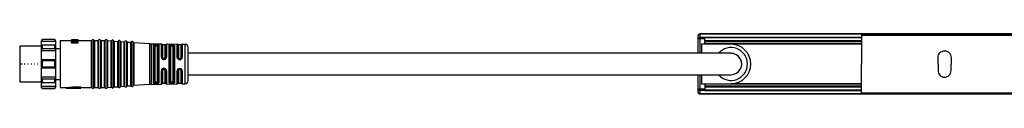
# Model space of a CAD drawing. Header units: millimetres. Extents: x -1015 to 2925, y 357 to 841.
# Tile 2 of 14: x -191 to 109, y 357 to 375. Entities that reach past the tile are written whole.
import ezdxf

# ---------------------------------------------------------------- set-up
doc = ezdxf.new("R2010")
doc.units = ezdxf.units.MM

# ---------------------------------------------------------------- blocks, each defined once
blk = doc.blocks.new('Drawing View4')
at = {"color": 7, "linetype": 'Continuous', "lineweight": 25}
for p, q in [((-649.9, 4.25), (-650.2, 3.75)), ((-650.2, 3.64), (-649.9, 4.19)), ((-650.2, 3.75), (-650.2, 3.64)), ((-645.7, 3.64), (-650.2, 3.64)), ((-650.2, 3.64), (-650.2, 2.5)), ((-646, 4.25), (-649.9, 4.25)), ((-649.9, 4.25), (-649.9, 4.19)), ((-646, 4.19), (-649.9, 4.19)), ((-645.7, 3.75), (-646, 4.25)), ((-646, 4.19), (-646, 4.25)), ((-646, 4.19), (-645.7, 3.64)), ((-645.7, 3.64), (-645.7, 3.75)), ((-645.7, 2.5), (-645.7, 3.64)), ((-644.4, 3.9), (-644.4, -10.4)), ((-644.4, 3.9), (-640.9, 3.9)), ((-640.9, 4.1), (-638.9, 4.1)), ((-640.9, 4.1), (-640.9, 4.08)), ((-640.9, 4.02), (-640.9, 4.08)), ((-640.9, 4.02), (-640.9, 3.95)), ((-640.9, 4.02), (-638.9, 4.02)), ((-640.9, 3.75), (-640.9, 3.95)), ((-640.9, 3.58), (-640.9, 3.41)), ((-638.9, 3.41), (-640.9, 3.41)), ((-640.9, 3.19), (-640.9, 3.41)), ((-640.9, 3.19), (-638.9, 3.19)), ((-640.6, 4.1), (-640.6, 4.1)), ((-640.6, 4.02), (-640.6, 4.06)), ((-640.26, 4.06), (-640.6, 4.06)), ((-638.9, 4.08), (-640.56, 4.08)), ((-638.9, 3.97), (-640.47, 3.97)), ((-640.47, 3.52), (-638.9, 3.52)), ((-640.43, 4.1), (-640.43, 4.1)), ((-640.26, 4.02), (-640.26, 4.06)), ((-639.11, 4.1), (-639.16, 4.1)), ((-639.11, 4.1), (-639.11, 4.1)), ((-638.9, 4.1), (-639.11, 4.1)), ((-638.95, 3.52), (-638.9, 3.53)), ((-638.9, 4.08), (-638.9, 4.1)), ((-638.9, 4.1), (-638.9, 4.1)), ((-638.9, 4.02), (-638.9, 4.08)), ((-638.9, 3.97), (-638.9, 4.02)), ((-638.9, 3.84), (-638.9, 3.97)), ((-638.9, 3.9), (-634.86, 3.9)), ((-638.9, 3.74), (-638.9, 3.84)), ((-638.9, 3.53), (-638.9, 3.74)), ((-638.9, 3.41), (-638.9, 3.52)), ((-638.9, 3.19), (-638.9, 3.41)), ((-634.86, -10.4), (-634.86, 3.9)), ((-634.67, -10.52), (-634.67, 4.02)), ((-634.13, -10.52), (-634.13, 4.02)), ((-633.94, 3.9), (-633.94, -10.4)), ((-633.94, 3.9), (-632.86, 3.9)), ((-632.86, -10.4), (-632.86, 3.9)), ((-632.67, -10.52), (-632.67, 4.02)), ((-632.13, -10.52), (-632.13, 4.02)), ((-631.94, 3.9), (-631.94, -10.4)), ((-631.94, 3.9), (-630.86, 3.9)), ((-630.86, -10.4), (-630.86, 3.9)), ((-630.67, -10.52), (-630.67, 4.02)), ((-630.12, -10.5), (-630.12, 4)), ((-629.94, 3.87), (-629.94, -10.37)), ((-629.94, 3.87), (-628.86, 3.79)), ((-628.86, -10.29), (-628.86, 3.79)), ((-628.67, -10.4), (-628.67, 3.9)), ((-628.12, -10.36), (-628.12, 3.86)), ((-627.94, 3.73), (-627.94, -10.22)), ((-627.94, 3.73), (-626.86, 3.65)), ((-626.86, -10.15), (-626.86, 3.65)), ((-626.67, -10.25), (-626.67, 3.75)), ((-626.12, -10.21), (-626.12, 3.72)), ((-625.94, 3.58), (-625.94, -10.08)), ((-625.94, 3.58), (-624.86, 3.51)), ((-624.86, -10), (-624.86, 3.51)), ((-624.67, -10.11), (-624.67, 3.61)), ((-624.12, -10.07), (-624.12, 3.57)), ((-623.94, 3.44), (-623.94, -9.94)), ((-623.94, 3.44), (-622.86, 3.36)), ((-622.86, -9.86), (-622.86, 3.36)), ((-622.67, -9.97), (-622.67, 3.47)), ((-622.12, -9.93), (-622.12, 3.43)), ((-621.94, 3.3), (-621.94, -9.8)), ((-621.94, 3.3), (-617.12, 2.95)), ((-450.2, 4.37), (-450.2, 5.4)), ((-450.2, 0), (-450.2, 4.37)), ((-449.7, 4.37), (-450.2, 4.37)), ((-449.7, 5.9), (-449.7, 5.83)), ((-150.7, 5.9), (-449.7, 5.9)), ((-449.7, 5.83), (-449.7, 4.79)), ((-150.7, 5.83), (-449.7, 5.83)), ((-448.2, 4.79), (-449.7, 4.79)), ((-449.7, 4.79), (-449.7, 4.37)), ((-448.2, 4.37), (-449.7, 4.37)), ((-449.7, 4.37), (-449.7, 0)), ((-400.45, 4.85), (-448.2, 4.85)), ((-448.2, 4.85), (-448.2, 4.67)), ((-400.45, 4.67), (-448.2, 4.67)), ((-448.2, 3.82), (-448.2, 4.67)), ((-448.2, 3.82), (-448.2, 3.48)), ((-400.45, 3.82), (-448.2, 3.82)), ((-448.2, 2.85), (-448.2, 3.48)), ((-400.45, 3.48), (-448.2, 3.48)), ((-349.95, 5.75), (-400.45, 5.75)), ((-400.45, 5.55), (-349.95, 5.55)), ((-400.45, 5.55), (-400.45, -3.25)), ((-650.2, 2.15), (-656.7, 2.15)), ((-656.7, 2.15), (-656.7, -3.25)), ((-649.9, 2.49), (-650.2, 2.5)), ((-650.2, 2.5), (-650.2, 0.74)), ((-645.7, 2.5), (-650.2, 2.5)), ((-650.2, 0.74), (-649.9, 1.36)), ((-645.7, 0.74), (-650.2, 0.74)), ((-650.2, 0.74), (-650.2, -2)), ((-649.9, 2.49), (-649.9, 2.05)), ((-646, 2.49), (-649.9, 2.49)), ((-649.9, 2.05), (-649.9, 1.36)), ((-646, 1.36), (-649.9, 1.36)), ((-645.7, 2.5), (-646, 2.49)), ((-646, 2.05), (-646, 2.49)), ((-646, 1.36), (-646, 2.05)), ((-646, 1.36), (-645.7, 0.74)), ((-645.7, 0.74), (-645.7, 2.5)), ((-645.7, 1.48), (-644.4, 1.48)), ((-645.7, -2), (-645.7, 0.74)), ((-617.12, -9.45), (-617.12, 2.95)), ((-616.68, 2.94), (-616.68, -9.43)), ((-616.68, 2.94), (-613.59, 2.88)), ((-615.98, 2.62), (-616, 2.57)), ((-616, -9.07), (-616, 2.57)), ((-615.8, 2.39), (-615.79, 2.43)), ((-615.8, 2.39), (-615.8, -8.89)), ((-615.6, 2.22), (-615.6, -8.72)), ((-615.3, 2.5), (-615.3, 2.57)), ((-615.1, 2.57), (-615.3, 2.57)), ((-615.3, 2.5), (-615.1, 2.5)), ((-615.3, 2.31), (-615.1, 2.31)), ((-615.1, 2.57), (-615.1, 2.5)), ((-614.8, -8.72), (-614.8, 2.22)), ((-614.6, -8.88), (-614.6, 2.38)), ((-614.4, 2.55), (-614.4, -9.05)), ((-613.59, -1.13), (-613.59, 2.88)), ((-613.4, -1.19), (-613.4, 2.72)), ((-612.4, 2.55), (-613.2, 2.55)), ((-613.2, 2.55), (-613.2, -1.25)), ((-612.4, -1.25), (-612.4, 2.55)), ((-612.21, 2.7), (-612.21, -1.19)), ((-612.01, 2.86), (-612.01, -1.14)), ((-612.01, 2.86), (-608.77, 2.81)), ((-611.18, -9), (-611.18, 2.5)), ((-610.99, 2.36), (-610.99, -8.86)), ((-610.8, 2.22), (-610.8, -8.72)), ((-610.3, 2.68), (-610.5, 2.68)), ((-610.3, 2.49), (-610.5, 2.5)), ((-610.5, 2.31), (-610.3, 2.31)), ((-610, -8.72), (-610, 2.22)), ((-609.81, -8.85), (-609.81, 2.35)), ((-609.62, 2.47), (-609.62, -8.97)), ((-608.77, -1.23), (-608.77, 2.81)), ((-608.59, -1.27), (-608.59, 2.68)), ((-607.6, 2.55), (-608.4, 2.55)), ((-608.4, 2.55), (-608.4, -1.32)), ((-607.6, -1.32), (-607.6, 2.55)), ((-607.42, 2.67), (-607.42, -1.28)), ((-607.23, 2.78), (-607.23, -1.24)), ((-607.23, 2.78), (-606.38, 2.77)), ((-606.38, 2.76), (-606.38, 2.77)), ((-606.38, -9.27), (-606.38, 2.76)), ((-605.4, -8.27), (-605.4, 1.77)), ((-449.2, 2.75), (-449.2, 0)), ((-440.2, 2.75), (-449.2, 2.75)), ((-400.45, 2.85), (-448.2, 2.85)), ((-448.2, 2.75), (-448.2, 2.85)), ((-400.45, 2.75), (-440.2, 2.75)), ((-650.2, -2), (-650.2, -3.25)), ((-649.9, -2.32), (-650.2, -2)), ((-645.7, -2), (-650.2, -2)), ((-649.9, -2.32), (-649.9, -3.25)), ((-646, -2.32), (-649.9, -2.32)), ((-645.7, -2), (-646, -2.32)), ((-646, -3.25), (-646, -2.32)), ((-645.7, -3.25), (-645.7, -2)), ((-613.33, -1.45), (-613.35, -1.39)), ((-613.35, -1.39), (-613.31, -1.46)), ((-613.31, -1.46), (-613.33, -1.45)), ((-613.31, -1.46), (-613.33, -1.45)), ((-612.7, -1.54), (-612.9, -1.54)), ((-612.9, -1.68), (-612.7, -1.68)), ((-612.39, -1.57), (-612.36, -1.55)), ((-612.38, -1.56), (-612.36, -1.55)), ((-612.37, -1.56), (-612.38, -1.56)), ((-612.38, -1.56), (-612.37, -1.56)), ((-612.3, -1.48), (-612.37, -1.57)), ((-608.1, -1.75), (-608.1, -1.61)), ((-608.1, -1.61), (-607.9, -1.61)), ((-608.1, -1.75), (-607.9, -1.75)), ((-608.1, -1.9), (-607.9, -1.9)), ((-607.9, -1.75), (-607.9, -1.61)), ((-377.2, -3.25), (-377.2, -1.25)), ((-373.2, -1.25), (-373.2, -3.25)), ((-656.7, -3.25), (-656.7, -8.65)), ((-655.94, -3.25), (-656.7, -3.25)), ((-655.05, -3.25), (-655.35, -3.25)), ((-654.05, -3.25), (-654.24, -3.25)), ((-653.05, -3.25), (-653.24, -3.25)), ((-652.05, -3.25), (-652.24, -3.25)), ((-651.05, -3.25), (-651.24, -3.25)), ((-650.2, -3.25), (-650.2, -4.5)), ((-650.2, -4.5), (-649.9, -4.18)), ((-645.7, -4.5), (-650.2, -4.5)), ((-650.2, -4.5), (-650.2, -7.24)), ((-649.9, -3.25), (-649.9, -4.18)), ((-646, -4.18), (-649.9, -4.18)), ((-646, -4.18), (-646, -3.25)), ((-646, -4.18), (-645.7, -4.5)), ((-645.7, -4.5), (-645.7, -3.25)), ((-645.7, -7.24), (-645.7, -4.5)), ((-613.59, -9.38), (-613.59, -5.29)), ((-613.4, -9.22), (-613.4, -5.24)), ((-613.35, -5.03), (-613.32, -4.96)), ((-613.3, -4.95), (-613.32, -4.96)), ((-613.22, -4.87), (-613.26, -4.9)), ((-613.2, -5.18), (-613.2, -9.05)), ((-612.7, -4.75), (-612.9, -4.75)), ((-612.9, -4.89), (-612.7, -4.89)), ((-612.41, -4.84), (-612.39, -4.84)), ((-612.41, -4.84), (-612.38, -4.87)), ((-612.41, -4.84), (-612.39, -4.84)), ((-612.4, -9.05), (-612.4, -5.18)), ((-612.39, -4.84), (-612.31, -4.93)), ((-612.21, -5.23), (-612.21, -9.2)), ((-612.01, -5.29), (-612.01, -9.36)), ((-608.77, -9.31), (-608.77, -5.34)), ((-608.59, -9.18), (-608.59, -5.3)), ((-608.4, -5.25), (-608.4, -9.05)), ((-607.9, -4.67), (-608.1, -4.67)), ((-607.9, -4.82), (-608.1, -4.82)), ((-608.1, -4.82), (-608.1, -4.96)), ((-607.9, -4.96), (-608.1, -4.96)), ((-607.9, -4.82), (-607.9, -4.96)), ((-607.6, -9.05), (-607.6, -5.25)), ((-607.42, -5.29), (-607.42, -9.16)), ((-607.23, -5.33), (-607.23, -9.28)), ((-400.45, -12.05), (-400.45, -3.25)), ((-377.2, -3.25), (-377.2, -5.25)), ((-373.2, -5.25), (-373.2, -3.25)), ((-656.7, -8.65), (-650.2, -8.65)), ((-645.7, -7.24), (-650.2, -7.24)), ((-649.9, -7.86), (-650.2, -7.24)), ((-650.2, -7.24), (-650.2, -9)), ((-646, -7.86), (-649.9, -7.86)), ((-649.9, -7.86), (-649.9, -8.55)), ((-649.9, -8.55), (-649.9, -8.99)), ((-645.7, -7.24), (-646, -7.86)), ((-646, -8.55), (-646, -7.86)), ((-646, -8.99), (-646, -8.55)), ((-645.7, -9), (-645.7, -7.24)), ((-645.7, -7.97), (-644.4, -7.97)), ((-615.79, -8.93), (-615.8, -8.89)), ((-615.1, -8.81), (-615.3, -8.81)), ((-610.3, -8.81), (-610.5, -8.81)), ((-450.2, -10.87), (-450.2, -6.5)), ((-449.7, -6.5), (-449.7, -10.87)), ((-449.2, -6.5), (-449.2, -9.25)), ((-650.2, -9), (-649.9, -8.99)), ((-645.7, -9), (-650.2, -9)), ((-650.2, -9), (-650.2, -10.14)), ((-645.7, -10.14), (-650.2, -10.14)), ((-649.9, -10.69), (-650.2, -10.14)), ((-650.2, -10.14), (-650.2, -10.25)), ((-650.2, -10.25), (-649.9, -10.75)), ((-646, -8.99), (-649.9, -8.99)), ((-646, -10.69), (-649.9, -10.69)), ((-649.9, -10.69), (-649.9, -10.75)), ((-649.9, -10.75), (-646, -10.75)), ((-646, -8.99), (-645.7, -9)), ((-645.7, -10.14), (-646, -10.69)), ((-646, -10.75), (-645.7, -10.25)), ((-646, -10.75), (-646, -10.69)), ((-645.7, -10.14), (-645.7, -9)), ((-645.7, -10.25), (-645.7, -10.14)), ((-644.4, -10.4), (-642.6, -10.4)), ((-642.6, -10.4), (-640.6, -10.24)), ((-642.6, -10.4), (-642.6, -10.6)), ((-642.6, -10.6), (-640.6, -10.45)), ((-642.6, -10.6), (-638.1, -10.6)), ((-640.6, -10.24), (-640.6, -10.45)), ((-638.1, -10.34), (-640.6, -10.34)), ((-640.6, -10.54), (-640.6, -10.45)), ((-640.6, -10.54), (-638.1, -10.54)), ((-638.1, -10.34), (-638.1, -10.54)), ((-638.1, -10.4), (-636.47, -10.4)), ((-638.1, -10.6), (-638.1, -10.54)), ((-636.47, -10.4), (-636.24, -10.4)), ((-636.24, -10.4), (-634.86, -10.4)), ((-634.86, -10.4), (-634.86, -10.4)), ((-634.13, -10.52), (-634.13, -10.52)), ((-633.94, -10.4), (-633.94, -10.4)), ((-633.94, -10.4), (-632.86, -10.4)), ((-632.86, -10.4), (-632.86, -10.4)), ((-632.13, -10.52), (-632.13, -10.52)), ((-631.94, -10.4), (-631.94, -10.4)), ((-631.94, -10.4), (-630.86, -10.4)), ((-630.86, -10.4), (-630.86, -10.4)), ((-630.12, -10.5), (-630.12, -10.5)), ((-629.94, -10.37), (-628.86, -10.29)), ((-629.94, -10.37), (-629.94, -10.37)), ((-628.86, -10.29), (-628.86, -10.29)), ((-628.12, -10.36), (-628.12, -10.36)), ((-627.94, -10.23), (-626.86, -10.15)), ((-627.94, -10.22), (-627.94, -10.23)), ((-626.86, -10.15), (-626.86, -10.15)), ((-626.12, -10.22), (-626.12, -10.21)), ((-625.94, -10.08), (-624.86, -10.01)), ((-625.94, -10.08), (-625.94, -10.08)), ((-624.86, -10.01), (-624.86, -10)), ((-624.12, -10.07), (-624.12, -10.07)), ((-623.94, -9.94), (-622.86, -9.86)), ((-623.94, -9.94), (-623.94, -9.94)), ((-622.86, -9.86), (-622.86, -9.86)), ((-622.12, -9.93), (-622.12, -9.93)), ((-617.12, -9.45), (-621.94, -9.8)), ((-621.94, -9.8), (-621.94, -9.8)), ((-617.12, -9.45), (-617.12, -9.45)), ((-616.68, -9.44), (-613.59, -9.38)), ((-616.68, -9.43), (-616.68, -9.44)), ((-616, -9.07), (-615.98, -9.12)), ((-615.3, -9.07), (-615.3, -9)), ((-615.1, -9), (-615.3, -9)), ((-615.3, -9.07), (-615.1, -9.07)), ((-615.1, -9), (-615.1, -9.07)), ((-613.2, -9.05), (-612.4, -9.05)), ((-612.01, -9.36), (-608.77, -9.31)), ((-612.01, -9.36), (-612.01, -9.36)), ((-610.5, -9), (-610.3, -8.99)), ((-610.5, -9.18), (-610.3, -9.18)), ((-608.4, -9.05), (-607.6, -9.05)), ((-607.42, -9.16), (-607.42, -9.17)), ((-607.23, -9.28), (-606.38, -9.27)), ((-607.23, -9.28), (-607.23, -9.28)), ((-449.7, -10.87), (-450.2, -10.87)), ((-450.2, -11.9), (-450.2, -10.87)), ((-448.2, -10.87), (-449.7, -10.87)), ((-449.7, -10.87), (-449.7, -11.29)), ((-449.7, -11.29), (-449.7, -12.33)), ((-448.2, -11.29), (-449.7, -11.29)), ((-449.2, -9.25), (-440.2, -9.25)), ((-448.2, -9.35), (-448.2, -9.25)), ((-400.45, -9.35), (-448.2, -9.35)), ((-448.2, -9.35), (-448.2, -9.98)), ((-448.2, -9.98), (-448.2, -10.32)), ((-400.45, -9.98), (-448.2, -9.98)), ((-448.2, -10.32), (-448.2, -11.17)), ((-400.45, -10.32), (-448.2, -10.32)), ((-400.45, -11.17), (-448.2, -11.17)), ((-448.2, -11.17), (-448.2, -11.35)), ((-448.2, -11.35), (-400.45, -11.35)), ((-400.45, -9.25), (-440.2, -9.25)), ((-150.7, -12.33), (-449.7, -12.33)), ((-449.7, -12.33), (-449.7, -12.4)), ((-150.7, -12.4), (-449.7, -12.4)), ((-400.45, -12.05), (-349.95, -12.05)), ((-349.95, -12.25), (-400.45, -12.25))]:
    blk.add_line(p, q, dxfattribs=at)
at = {"color": 7, "linetype": 'Continuous', "lineweight": 25, "flags": 128}
for points in [[(-615.1, 2.76), (-615.21, 2.76), (-615.3, 2.76)], [(-612.9, -1.83), (-612.78, -1.83), (-612.7, -1.83)], [(-612.7, -4.59), (-612.81, -4.59), (-612.9, -4.59)], [(-615.3, -9.26), (-615.18, -9.26), (-615.1, -9.26)]]:
    blk.add_lwpolyline(points, dxfattribs=at)
at = {"color": 7, "linetype": 'Continuous', "lineweight": 25}
for centre, radius, start, end in [((-634.86, 4.1), 0.2, 270, 336.4218), ((-634.4, 3.9), 0.3, 90, 156.4218), ((-634.4, 3.9), 0.3, 23.5782, 90), ((-633.94, 4.1), 0.2, 203.5782, 270), ((-632.86, 4.1), 0.2, 270, 336.4218), ((-632.4, 3.9), 0.3, 90, 156.4218), ((-632.4, 3.9), 0.3, 23.5782, 90), ((-631.94, 4.1), 0.2, 203.5782, 270), ((-630.86, 4.1), 0.2, 270, 336.4218), ((-630.4, 3.9), 0.3, 90, 156.4218), ((-630.4, 3.9), 0.3, 19.5063, 90), ((-629.93, 4.07), 0.2, 199.5063, 265.9282), ((-628.84, 3.99), 0.2, 265.9282, 270), ((-628.84, 3.99), 0.2, 270, 332.35), ((-628.4, 3.76), 0.3, 90, 152.35), ((-628.4, 3.76), 0.3, 19.5063, 90), ((-627.93, 3.92), 0.2, 199.5063, 265.9282), ((-626.84, 3.85), 0.2, 265.9282, 270), ((-626.84, 3.85), 0.2, 270, 332.35), ((-626.4, 3.62), 0.3, 90, 152.35), ((-626.4, 3.62), 0.3, 19.5063, 90), ((-625.93, 3.78), 0.2, 199.5063, 265.9282), ((-624.84, 3.7), 0.2, 265.9282, 270), ((-624.84, 3.7), 0.2, 270, 332.35), ((-624.4, 3.47), 0.3, 90, 152.35), ((-624.4, 3.47), 0.3, 19.5063, 90), ((-623.93, 3.64), 0.2, 199.5063, 265.9282), ((-622.84, 3.56), 0.2, 265.9282, 270), ((-622.84, 3.56), 0.2, 270, 332.35), ((-622.4, 3.33), 0.3, 90, 152.35), ((-622.4, 3.33), 0.3, 19.5063, 90), ((-621.93, 3.5), 0.2, 199.5063, 265.9282), ((-449.7, 5.4), 0.5, 90, 180), ((-449.73, 5.36), 0.468, 85.8136, 175.0883), ((-449.73, 4.33), 0.468, 85.8136, 175.0883), ((-616.55, 10.93), 8, 265.9282, 269.0586), ((-613.59, 2.68), 0.2, 9.4055, 89.0586), ((-613.2, 2.75), 0.2, 189.4055, 270), ((-612.4, 2.75), 0.2, 270, 346.7915), ((-612.01, 2.66), 0.2, 89.0586, 166.7915), ((-608.77, 2.61), 0.2, 21.1924, 89.0586), ((-608.4, 2.75), 0.2, 201.1924, 270), ((-607.6, 2.75), 0.2, 270, 334.8768), ((-607.24, 2.58), 0.2, 89.0586, 154.8768), ((-606.4, 1.77), 1, 0, 89.0586), ((-440.2, -3.25), 5, 221.1375, 139.0534), ((-440.2, -3.25), 3.25, 270, 91.1723), ((-440.2, -3.25), 6, 270, 90), ((-440.2, -3.25), 3.25, 269.9707, 89.981), ((-606.4, -8.27), 1, 270.9414, 0), ((-634.86, -10.6), 0.2, 23.5782, 90), ((-634.4, -10.4), 0.3, 203.5782, 270), ((-634.4, -10.4), 0.3, 270, 336.4218), ((-633.94, -10.6), 0.2, 90, 156.4218), ((-632.86, -10.6), 0.2, 23.5782, 90), ((-632.4, -10.4), 0.3, 203.5782, 270), ((-632.4, -10.4), 0.3, 270, 336.4218), ((-631.94, -10.6), 0.2, 90, 156.4218), ((-630.86, -10.6), 0.2, 23.5782, 90), ((-630.4, -10.4), 0.3, 203.5782, 270), ((-630.4, -10.4), 0.3, 270, 340.4937), ((-629.93, -10.57), 0.2, 94.0718, 160.4937), ((-628.84, -10.49), 0.2, 90, 94.0718), ((-628.84, -10.49), 0.2, 27.65, 90), ((-628.4, -10.26), 0.3, 207.65, 270), ((-628.4, -10.26), 0.3, 270, 340.4937), ((-627.93, -10.42), 0.2, 94.0718, 160.4937), ((-626.84, -10.35), 0.2, 90, 94.0718), ((-626.84, -10.35), 0.2, 27.65, 90), ((-626.4, -10.12), 0.3, 207.65, 270), ((-626.4, -10.12), 0.3, 270, 340.4937), ((-625.93, -10.28), 0.2, 94.0718, 160.4937), ((-624.84, -10.2), 0.2, 90, 94.0718), ((-624.84, -10.2), 0.2, 27.65, 90), ((-624.4, -9.97), 0.3, 207.65, 270), ((-624.4, -9.97), 0.3, 270, 340.4937), ((-623.93, -10.14), 0.2, 94.0718, 160.4937), ((-622.84, -10.06), 0.2, 90, 94.0718), ((-622.84, -10.06), 0.2, 27.65, 90), ((-622.4, -9.83), 0.3, 207.65, 270), ((-622.4, -9.83), 0.3, 270, 340.4937), ((-621.93, -10), 0.2, 94.0718, 160.4937), ((-616.55, -17.43), 8, 90.9414, 94.0718), ((-613.59, -9.18), 0.2, 270.9414, 350.5945), ((-613.2, -9.25), 0.2, 90, 170.5945), ((-612.4, -9.25), 0.2, 13.2085, 90), ((-612.01, -9.16), 0.2, 193.2085, 270.9414), ((-608.77, -9.11), 0.2, 270.9414, 338.8076), ((-608.4, -9.25), 0.2, 90, 158.8076), ((-607.6, -9.25), 0.2, 25.1232, 90), ((-607.24, -9.08), 0.2, 205.1232, 270.9414), ((-449.73, -10.83), 0.468, 184.9117, 274.1864), ((-449.73, -11.86), 0.468, 184.9117, 274.1864), ((-449.7, -11.9), 0.5, 180, 270)]:
    blk.add_arc(centre, radius, start, end, dxfattribs=at)
for points, knots in [([(-640.6, 4.06), (-640.66, 4.06), (-640.76, 4.07), (-640.86, 4.08), (-640.9, 4.08)], [0, 0, 0, 0, 0.559998, 1, 1, 1, 1]), ([(-639.11, 3.79), (-639.45, 3.83), (-640.04, 3.89), (-640.64, 3.93), (-640.9, 3.95)], [0, 0, 0, 0, 0.559996, 1, 1, 1, 1]), ([(-640.9, 3.58), (-640.57, 3.62), (-639.97, 3.7), (-639.38, 3.77), (-639.11, 3.79)], [0, 0, 0, 0, 0.559995, 1, 1, 1, 1]), ([(-640.09, 3.68), (-640.1, 3.68), (-640.37, 3.71), (-640.64, 3.73), (-640.9, 3.75)], [0, 0, 0, 0, 0.02427, 1, 1, 1, 1]), ([(-640.43, 4.1), (-640.46, 4.1), (-640.52, 4.1), (-640.58, 4.1), (-640.6, 4.1)], [0, 0, 0, 0, 0.56, 1, 1, 1, 1]), ([(-640.26, 4.06), (-640.32, 4.06), (-640.42, 4.07), (-640.52, 4.08), (-640.56, 4.08)], [0, 0, 0, 0, 0.559998, 1, 1, 1, 1]), ([(-638.9, 3.84), (-639.19, 3.87), (-639.72, 3.92), (-640.24, 3.96), (-640.47, 3.97)], [0, 0, 0, 0, 0.559996, 1, 1, 1, 1]), ([(-640.47, 3.52), (-640.18, 3.57), (-639.66, 3.65), (-639.13, 3.71), (-638.9, 3.74)], [0, 0, 0, 0, 0.5599951, 1, 1, 1, 1]), ([(-615.3, 2.76), (-615.38, 2.76), (-615.53, 2.76), (-615.74, 2.74), (-615.91, 2.69), (-615.96, 2.64), (-615.98, 2.62)], [0, 0, 0, 0, 0.241569, 0.481567, 0.731543, 1, 1, 1, 1]), ([(-615.79, 2.43), (-615.79, 2.45), (-615.8, 2.5), (-615.85, 2.56), (-615.91, 2.61), (-615.96, 2.61), (-615.98, 2.62)], [0, 0, 0, 0, 0.241112, 0.499995, 0.758881, 1, 1, 1, 1]), ([(-615.79, 2.43), (-615.77, 2.45), (-615.74, 2.5), (-615.63, 2.54), (-615.48, 2.57), (-615.36, 2.57), (-615.3, 2.57)], [0, 0, 0, 0, 0.2590408, 0.5026657, 0.7495689, 1, 1, 1, 1]), ([(-615.79, 2.43), (-615.77, 2.44), (-615.74, 2.46), (-615.62, 2.49), (-615.47, 2.5), (-615.36, 2.5), (-615.3, 2.5)], [0, 0, 0, 0, 0.264662, 0.51369, 0.753717, 1, 1, 1, 1]), ([(-615.6, 2.22), (-615.59, 2.23), (-615.58, 2.26), (-615.5, 2.29), (-615.4, 2.31), (-615.33, 2.31), (-615.3, 2.31)], [0, 0, 0, 0, 0.285261, 0.56524, 0.782325, 1, 1, 1, 1]), ([(-614.46, 2.64), (-614.5, 2.66), (-614.56, 2.7), (-614.72, 2.73), (-614.9, 2.75), (-615.03, 2.76), (-615.1, 2.76)], [0, 0, 0, 0, 0.2647918, 0.5171041, 0.7605157, 1, 1, 1, 1]), ([(-615.1, 2.57), (-615.05, 2.56), (-614.96, 2.56), (-614.83, 2.54), (-614.72, 2.5), (-614.67, 2.47), (-614.65, 2.45)], [0, 0, 0, 0, 0.245905, 0.493255, 0.743998, 1, 1, 1, 1]), ([(-615.1, 2.5), (-615.05, 2.5), (-614.96, 2.5), (-614.83, 2.49), (-614.72, 2.47), (-614.67, 2.46), (-614.65, 2.45)], [0, 0, 0, 0, 0.242551, 0.489727, 0.742047, 1, 1, 1, 1]), ([(-615.1, 2.31), (-615.06, 2.31), (-614.97, 2.31), (-614.87, 2.28), (-614.81, 2.25), (-614.8, 2.23), (-614.8, 2.22)], [0, 0, 0, 0, 0.276915, 0.553061, 0.773142, 1, 1, 1, 1]), ([(-614.65, 2.45), (-614.64, 2.47), (-614.63, 2.52), (-614.59, 2.58), (-614.53, 2.63), (-614.49, 2.64), (-614.46, 2.64)], [0, 0, 0, 0, 0.241446, 0.500003, 0.758559, 1, 1, 1, 1]), ([(-614.65, 2.45), (-614.63, 2.44), (-614.61, 2.42), (-614.6, 2.39), (-614.6, 2.38)], [0, 0, 0, 0, 0.499485, 1, 1, 1, 1]), ([(-614.4, 2.55), (-614.4, 2.57), (-614.41, 2.6), (-614.45, 2.63), (-614.46, 2.64)], [0, 0, 0, 0, 0.552005, 1, 1, 1, 1]), ([(-610.5, 2.68), (-610.6, 2.68), (-610.8, 2.68), (-611.02, 2.64), (-611.16, 2.58), (-611.17, 2.52), (-611.18, 2.5)], [0, 0, 0, 0, 0.267548, 0.5453, 0.771617, 1, 1, 1, 1]), ([(-610.99, 2.36), (-610.99, 2.38), (-610.97, 2.42), (-610.86, 2.47), (-610.72, 2.49), (-610.6, 2.5), (-610.53, 2.5), (-610.5, 2.5)], [0, 0, 0, 0, 0.2511308, 0.5008922, 0.7499861, 0.8751097, 1, 1, 1, 1]), ([(-610.8, 2.22), (-610.79, 2.23), (-610.78, 2.26), (-610.7, 2.29), (-610.6, 2.31), (-610.53, 2.31), (-610.5, 2.31)], [0, 0, 0, 0, 0.285261, 0.56524, 0.782325, 1, 1, 1, 1]), ([(-610.5, 2.68), (-610.5, 2.68), (-610.5, 2.66), (-610.5, 2.62), (-610.5, 2.56), (-610.5, 2.52), (-610.5, 2.5)], [0, 0, 0, 0, 0.251426, 0.499997, 0.748572, 1, 1, 1, 1]), ([(-609.62, 2.47), (-609.63, 2.5), (-609.65, 2.56), (-609.81, 2.63), (-610.03, 2.67), (-610.21, 2.68), (-610.3, 2.68)], [0, 0, 0, 0, 0.254619, 0.514225, 0.762311, 1, 1, 1, 1]), ([(-610.3, 2.68), (-610.3, 2.67), (-610.3, 2.66), (-610.3, 2.62), (-610.3, 2.56), (-610.3, 2.52), (-610.3, 2.49)], [0, 0, 0, 0, 0.243205, 0.499868, 0.756602, 1, 1, 1, 1]), ([(-610.3, 2.49), (-610.27, 2.49), (-610.2, 2.49), (-610.08, 2.48), (-609.94, 2.46), (-609.83, 2.41), (-609.82, 2.37), (-609.81, 2.35)], [0, 0, 0, 0, 0.124787, 0.249886, 0.499149, 0.749117, 1, 1, 1, 1]), ([(-610.3, 2.31), (-610.26, 2.31), (-610.17, 2.31), (-610.07, 2.28), (-610.01, 2.25), (-610, 2.23), (-610, 2.22)], [0, 0, 0, 0, 0.276915, 0.553061, 0.773141, 1, 1, 1, 1]), ([(-440.2, 0), (-440.23, 0), (-440.27, 0), (-440.78, 0), (-441.87, 0), (-443.51, 0), (-445.56, 0), (-447.68, 0), (-449.77, 0), (-451.54, 0), (-453.3, 0), (-455.13, 0), (-457.01, 0), (-461.26, 0), (-467.89, 0), (-476.77, 0), (-485.41, 0), (-493.75, 0), (-502.11, 0), (-509.71, 0), (-516.7, 0), (-522.84, 0), (-528.94, 0), (-534.82, 0), (-540.43, 0), (-545.86, 0), (-551.19, 0), (-556.85, 0), (-563.13, 0), (-570.33, 0), (-578.34, 0), (-587.01, 0), (-596.1, 0), (-602.28, 0), (-605.4, 0)], [0, 0, 0, 0, 0.006663, 0.012838, 0.024755, 0.036695, 0.048283, 0.065251, 0.076513, 0.086766, 0.097424, 0.108437, 0.119728, 0.131143, 0.184432, 0.237654, 0.288979, 0.338019, 0.386039, 0.437646, 0.473192, 0.510411, 0.54689, 0.581852, 0.615163, 0.646723, 0.678674, 0.710104, 0.747492, 0.790429, 0.838281, 0.890113, 0.944613, 1, 1, 1, 1]), ([(-613.59, -1.13), (-613.59, -1.2), (-613.58, -1.33), (-613.51, -1.45), (-613.48, -1.51)], [0, 0, 0, 0, 0.497389, 1, 1, 1, 1]), ([(-613.33, -1.45), (-613.34, -1.45), (-613.37, -1.46), (-613.42, -1.48), (-613.46, -1.5), (-613.48, -1.51)], [0, 0, 0, 0, 0.340185, 0.680373, 1, 1, 1, 1]), ([(-613.48, -1.51), (-613.44, -1.56), (-613.37, -1.65), (-613.23, -1.75), (-613.07, -1.82), (-612.95, -1.83), (-612.9, -1.83)], [0, 0, 0, 0, 0.2571382, 0.5110102, 0.7558622, 1, 1, 1, 1]), ([(-613.31, -1.46), (-613.34, -1.42), (-613.39, -1.33), (-613.39, -1.24), (-613.4, -1.19)], [0, 0, 0, 0, 0.499299, 1, 1, 1, 1]), ([(-612.9, -1.68), (-612.94, -1.68), (-613.02, -1.67), (-613.14, -1.62), (-613.24, -1.55), (-613.29, -1.49), (-613.31, -1.46)], [0, 0, 0, 0, 0.251138, 0.500284, 0.749288, 1, 1, 1, 1]), ([(-612.9, -1.54), (-612.94, -1.53), (-613.03, -1.52), (-613.13, -1.44), (-613.19, -1.35), (-613.2, -1.28), (-613.2, -1.25)], [0, 0, 0, 0, 0.275977, 0.551671, 0.772108, 1, 1, 1, 1]), ([(-613.1, -1.63), (-613.07, -1.64), (-613, -1.67), (-612.93, -1.67), (-612.9, -1.67)], [0, 0, 0, 0, 0.449854, 1, 1, 1, 1]), ([(-612.4, -1.25), (-612.41, -1.29), (-612.42, -1.37), (-612.5, -1.47), (-612.6, -1.53), (-612.67, -1.53), (-612.7, -1.54)], [0, 0, 0, 0, 0.286333, 0.566645, 0.783294, 1, 1, 1, 1]), ([(-612.38, -1.56), (-612.43, -1.6), (-612.52, -1.66), (-612.64, -1.67), (-612.7, -1.68)], [0, 0, 0, 0, 0.501701, 1, 1, 1, 1]), ([(-612.7, -1.67), (-612.67, -1.67), (-612.61, -1.67), (-612.51, -1.64), (-612.44, -1.61), (-612.4, -1.58), (-612.39, -1.57)], [0, 0, 0, 0, 0.287444, 0.579371, 0.874244, 1, 1, 1, 1]), ([(-612.7, -1.83), (-612.62, -1.82), (-612.45, -1.81), (-612.32, -1.71), (-612.25, -1.67)], [0, 0, 0, 0, 0.4932343, 1, 1, 1, 1]), ([(-612.25, -1.67), (-612.27, -1.65), (-612.3, -1.62), (-612.34, -1.58), (-612.36, -1.57), (-612.37, -1.56)], [0, 0, 0, 0, 0.319975, 0.659989, 1, 1, 1, 1]), ([(-612.21, -1.19), (-612.21, -1.23), (-612.21, -1.3), (-612.25, -1.4), (-612.3, -1.48), (-612.34, -1.53), (-612.36, -1.54)], [0, 0, 0, 0, 0.267915, 0.534812, 0.800946, 1, 1, 1, 1]), ([(-612.25, -1.67), (-612.22, -1.63), (-612.15, -1.56), (-612.07, -1.44), (-612.02, -1.29), (-612.01, -1.19), (-612.01, -1.14)], [0, 0, 0, 0, 0.239755, 0.482391, 0.733795, 1, 1, 1, 1]), ([(-608.77, -1.23), (-608.76, -1.32), (-608.75, -1.45), (-608.66, -1.6), (-608.57, -1.71), (-608.46, -1.8), (-608.31, -1.88), (-608.18, -1.89), (-608.1, -1.9)], [0, 0, 0, 0, 0.249026, 0.378368, 0.510999, 0.642887, 0.770292, 1, 1, 1, 1]), ([(-608.1, -1.75), (-608.13, -1.75), (-608.2, -1.74), (-608.32, -1.7), (-608.45, -1.62), (-608.57, -1.46), (-608.58, -1.34), (-608.59, -1.27)], [0, 0, 0, 0, 0.125096, 0.250079, 0.499189, 0.749161, 1, 1, 1, 1]), ([(-608.4, -1.32), (-608.4, -1.35), (-608.39, -1.43), (-608.32, -1.53), (-608.22, -1.59), (-608.14, -1.6), (-608.1, -1.61)], [0, 0, 0, 0, 0.25191, 0.506201, 0.756885, 1, 1, 1, 1]), ([(-608.1, -1.75), (-608.1, -1.75), (-608.1, -1.76), (-608.1, -1.8), (-608.1, -1.84), (-608.1, -1.88), (-608.1, -1.9)], [0, 0, 0, 0, 0.251175, 0.5, 0.748825, 1, 1, 1, 1]), ([(-607.9, -1.9), (-607.81, -1.89), (-607.64, -1.87), (-607.42, -1.72), (-607.26, -1.5), (-607.24, -1.33), (-607.23, -1.24)], [0, 0, 0, 0, 0.239775, 0.487318, 0.742237, 1, 1, 1, 1]), ([(-607.42, -1.28), (-607.43, -1.34), (-607.44, -1.46), (-607.55, -1.62), (-607.71, -1.73), (-607.84, -1.74), (-607.9, -1.75)], [0, 0, 0, 0, 0.251722, 0.502052, 0.751355, 1, 1, 1, 1]), ([(-607.9, -1.61), (-607.86, -1.6), (-607.78, -1.59), (-607.68, -1.53), (-607.61, -1.43), (-607.6, -1.35), (-607.6, -1.32)], [0, 0, 0, 0, 0.2445414, 0.494439, 0.7476252, 1, 1, 1, 1]), ([(-607.9, -1.75), (-607.9, -1.75), (-607.9, -1.76), (-607.9, -1.8), (-607.9, -1.84), (-607.9, -1.88), (-607.9, -1.9)], [0, 0, 0, 0, 0.2443541, 0.5000016, 0.7556482, 1, 1, 1, 1]), ([(-613.46, -4.89), (-613.5, -4.96), (-613.58, -5.09), (-613.59, -5.23), (-613.59, -5.29)], [0, 0, 0, 0, 0.543505, 1, 1, 1, 1]), ([(-612.9, -4.59), (-612.95, -4.6), (-613.06, -4.61), (-613.22, -4.67), (-613.36, -4.76), (-613.43, -4.85), (-613.46, -4.89)], [0, 0, 0, 0, 0.24505, 0.490242, 0.743735, 1, 1, 1, 1]), ([(-613.32, -4.96), (-613.33, -4.96), (-613.35, -4.95), (-613.41, -4.93), (-613.44, -4.9), (-613.46, -4.89)], [0, 0, 0, 0, 0.340198, 0.680395, 1, 1, 1, 1]), ([(-613.4, -5.24), (-613.39, -5.19), (-613.38, -5.09), (-613.33, -5), (-613.3, -4.95)], [0, 0, 0, 0, 0.50105, 1, 1, 1, 1]), ([(-613.3, -4.95), (-613.28, -4.93), (-613.23, -4.87), (-613.13, -4.8), (-613.02, -4.76), (-612.94, -4.75), (-612.9, -4.75)], [0, 0, 0, 0, 0.248855, 0.497424, 0.747288, 1, 1, 1, 1]), ([(-613.2, -5.18), (-613.19, -5.14), (-613.18, -5.06), (-613.1, -4.96), (-613, -4.9), (-612.93, -4.9), (-612.9, -4.89)], [0, 0, 0, 0, 0.285261, 0.56524, 0.782325, 1, 1, 1, 1]), ([(-612.9, -4.76), (-612.93, -4.76), (-613.01, -4.76), (-613.08, -4.79), (-613.11, -4.8)], [0, 0, 0, 0, 0.5175422, 1, 1, 1, 1]), ([(-612.29, -4.73), (-612.35, -4.69), (-612.47, -4.61), (-612.62, -4.6), (-612.7, -4.59)], [0, 0, 0, 0, 0.505591, 1, 1, 1, 1]), ([(-612.7, -4.75), (-612.65, -4.75), (-612.54, -4.76), (-612.45, -4.82), (-612.41, -4.84)], [0, 0, 0, 0, 0.499498, 1, 1, 1, 1]), ([(-612.41, -4.84), (-612.42, -4.84), (-612.45, -4.81), (-612.52, -4.78), (-612.61, -4.76), (-612.67, -4.76), (-612.7, -4.76)], [0, 0, 0, 0, 0.079641, 0.390088, 0.697367, 1, 1, 1, 1]), ([(-612.7, -4.89), (-612.66, -4.9), (-612.57, -4.91), (-612.47, -4.99), (-612.41, -5.08), (-612.4, -5.15), (-612.4, -5.18)], [0, 0, 0, 0, 0.276915, 0.553061, 0.773141, 1, 1, 1, 1]), ([(-612.39, -4.84), (-612.38, -4.84), (-612.37, -4.82), (-612.33, -4.78), (-612.3, -4.75), (-612.29, -4.73)], [0, 0, 0, 0, 0.34004, 0.68008, 1, 1, 1, 1]), ([(-612.38, -4.87), (-612.36, -4.89), (-612.31, -4.93), (-612.25, -5.02), (-612.21, -5.12), (-612.21, -5.2), (-612.21, -5.23)], [0, 0, 0, 0, 0.173731, 0.448577, 0.724035, 1, 1, 1, 1]), ([(-612.01, -5.29), (-612.01, -5.23), (-612.02, -5.13), (-612.08, -4.98), (-612.16, -4.84), (-612.25, -4.77), (-612.29, -4.73)], [0, 0, 0, 0, 0.245969, 0.503548, 0.759319, 1, 1, 1, 1]), ([(-608.1, -4.67), (-608.18, -4.68), (-608.31, -4.7), (-608.47, -4.78), (-608.61, -4.89), (-608.74, -5.08), (-608.76, -5.25), (-608.77, -5.34)], [0, 0, 0, 0, 0.238715, 0.362443, 0.48686, 0.741684, 1, 1, 1, 1]), ([(-608.59, -5.3), (-608.58, -5.24), (-608.57, -5.11), (-608.45, -4.96), (-608.32, -4.87), (-608.2, -4.83), (-608.13, -4.83), (-608.1, -4.82)], [0, 0, 0, 0, 0.251317, 0.501216, 0.750175, 0.875047, 1, 1, 1, 1]), ([(-608.1, -4.96), (-608.14, -4.97), (-608.22, -4.98), (-608.32, -5.04), (-608.39, -5.14), (-608.4, -5.22), (-608.4, -5.25)], [0, 0, 0, 0, 0.2437516, 0.4931622, 0.746575, 1, 1, 1, 1]), ([(-608.1, -4.82), (-608.1, -4.82), (-608.1, -4.81), (-608.1, -4.78), (-608.1, -4.73), (-608.1, -4.69), (-608.1, -4.67)], [0, 0, 0, 0, 0.244222, 0.499941, 0.755691, 1, 1, 1, 1]), ([(-607.23, -5.33), (-607.24, -5.25), (-607.26, -5.12), (-607.34, -4.97), (-607.43, -4.86), (-607.54, -4.78), (-607.69, -4.7), (-607.82, -4.68), (-607.9, -4.67)], [0, 0, 0, 0, 0.249647, 0.378944, 0.511627, 0.643499, 0.770892, 1, 1, 1, 1]), ([(-607.9, -4.82), (-607.9, -4.82), (-607.9, -4.81), (-607.9, -4.78), (-607.9, -4.73), (-607.9, -4.69), (-607.9, -4.67)], [0, 0, 0, 0, 0.251195, 0.500058, 0.748854, 1, 1, 1, 1]), ([(-607.9, -4.82), (-607.84, -4.83), (-607.71, -4.85), (-607.55, -4.96), (-607.44, -5.11), (-607.43, -5.23), (-607.42, -5.29)], [0, 0, 0, 0, 0.2485165, 0.4977895, 0.7483229, 1, 1, 1, 1]), ([(-607.6, -5.25), (-607.6, -5.22), (-607.61, -5.14), (-607.68, -5.04), (-607.78, -4.98), (-607.86, -4.97), (-607.9, -4.96)], [0, 0, 0, 0, 0.2528102, 0.5075185, 0.7578875, 1, 1, 1, 1]), ([(-615.79, -8.93), (-615.79, -8.95), (-615.8, -9), (-615.85, -9.06), (-615.91, -9.11), (-615.96, -9.11), (-615.98, -9.12)], [0, 0, 0, 0, 0.241117, 0.500002, 0.758886, 1, 1, 1, 1]), ([(-615.3, -9), (-615.36, -9), (-615.47, -9), (-615.62, -8.99), (-615.74, -8.96), (-615.77, -8.94), (-615.79, -8.93)], [0, 0, 0, 0, 0.246471, 0.495117, 0.74073, 1, 1, 1, 1]), ([(-615.3, -9.07), (-615.36, -9.07), (-615.48, -9.07), (-615.63, -9.04), (-615.74, -9), (-615.77, -8.95), (-615.79, -8.93)], [0, 0, 0, 0, 0.250451, 0.49733, 0.740991, 1, 1, 1, 1]), ([(-615.3, -8.81), (-615.34, -8.81), (-615.43, -8.81), (-615.53, -8.78), (-615.59, -8.75), (-615.6, -8.73), (-615.6, -8.72)], [0, 0, 0, 0, 0.2769154, 0.5530612, 0.7731415, 1, 1, 1, 1]), ([(-614.8, -8.72), (-614.81, -8.73), (-614.82, -8.76), (-614.9, -8.79), (-615, -8.81), (-615.07, -8.81), (-615.1, -8.81)], [0, 0, 0, 0, 0.285261, 0.56524, 0.782325, 1, 1, 1, 1]), ([(-614.65, -8.95), (-614.67, -8.96), (-614.72, -8.97), (-614.83, -8.99), (-614.96, -9), (-615.05, -9), (-615.1, -9)], [0, 0, 0, 0, 0.258152, 0.510537, 0.757645, 1, 1, 1, 1]), ([(-614.65, -8.95), (-614.67, -8.97), (-614.72, -9), (-614.83, -9.04), (-614.96, -9.06), (-615.05, -9.06), (-615.1, -9.07)], [0, 0, 0, 0, 0.256025, 0.506775, 0.754118, 1, 1, 1, 1]), ([(-614.6, -8.88), (-614.6, -8.89), (-614.61, -8.92), (-614.63, -8.94), (-614.65, -8.95)], [0, 0, 0, 0, 0.500875, 1, 1, 1, 1]), ([(-614.65, -8.95), (-614.64, -8.97), (-614.63, -9.02), (-614.59, -9.08), (-614.53, -9.13), (-614.49, -9.14), (-614.46, -9.14)], [0, 0, 0, 0, 0.241446, 0.500004, 0.75856, 1, 1, 1, 1]), ([(-610.5, -9), (-610.53, -9), (-610.6, -9), (-610.72, -8.99), (-610.86, -8.97), (-610.97, -8.92), (-610.99, -8.88), (-610.99, -8.86)], [0, 0, 0, 0, 0.12497, 0.250195, 0.499389, 0.749273, 1, 1, 1, 1]), ([(-610.5, -8.81), (-610.54, -8.81), (-610.63, -8.81), (-610.73, -8.78), (-610.79, -8.75), (-610.8, -8.73), (-610.8, -8.72)], [0, 0, 0, 0, 0.276915, 0.553061, 0.773141, 1, 1, 1, 1]), ([(-610, -8.72), (-610.01, -8.73), (-610.02, -8.76), (-610.1, -8.79), (-610.2, -8.81), (-610.27, -8.81), (-610.3, -8.81)], [0, 0, 0, 0, 0.285261, 0.56524, 0.782325, 1, 1, 1, 1]), ([(-609.81, -8.85), (-609.82, -8.87), (-609.83, -8.91), (-609.94, -8.96), (-610.08, -8.98), (-610.2, -8.99), (-610.27, -8.99), (-610.3, -8.99)], [0, 0, 0, 0, 0.251388, 0.501452, 0.750357, 0.875313, 1, 1, 1, 1]), ([(-610.3, -9.18), (-610.21, -9.18), (-610.08, -9.17), (-609.92, -9.15), (-609.79, -9.12), (-609.65, -9.06), (-609.63, -9), (-609.62, -8.97)], [0, 0, 0, 0, 0.241139, 0.362915, 0.491028, 0.735251, 1, 1, 1, 1]), ([(-605.4, -6.5), (-603.25, -6.5), (-599.2, -6.5), (-593.57, -6.5), (-588.88, -6.5), (-584.99, -6.5), (-581.56, -6.5), (-578.22, -6.5), (-569.69, -6.5), (-558.53, -6.5), (-544.75, -6.5), (-533.58, -6.5), (-523.13, -6.5), (-513.41, -6.5), (-504.15, -6.5), (-494.36, -6.5), (-484.01, -6.5), (-473.61, -6.5), (-466, -6.5), (-461.02, -6.5), (-458.16, -6.5), (-454.81, -6.5), (-451.11, -6.5), (-447.37, -6.5), (-444.41, -6.5), (-442.39, -6.5), (-441.21, -6.5), (-440.36, -6.5), (-440.25, -6.5), (-440.2, -6.5)], [0, 0, 0, 0, 0.038274, 0.072011, 0.100036, 0.121656, 0.141181, 0.161004, 0.181094, 0.293087, 0.359779, 0.426481, 0.49198, 0.545871, 0.599448, 0.656846, 0.720072, 0.783433, 0.841641, 0.855374, 0.872206, 0.892622, 0.91538, 0.938887, 0.961302, 0.971608, 0.981223, 0.990427, 1, 1, 1, 1]), ([(-615.3, -9.26), (-615.38, -9.26), (-615.54, -9.26), (-615.75, -9.24), (-615.91, -9.19), (-615.96, -9.14), (-615.98, -9.12)], [0, 0, 0, 0, 0.240225, 0.486463, 0.737181, 1, 1, 1, 1]), ([(-615.1, -9.26), (-615.03, -9.26), (-614.9, -9.25), (-614.72, -9.23), (-614.56, -9.2), (-614.5, -9.16), (-614.46, -9.14)], [0, 0, 0, 0, 0.242002, 0.485528, 0.737293, 1, 1, 1, 1]), ([(-614.46, -9.14), (-614.45, -9.13), (-614.41, -9.1), (-614.4, -9.06), (-614.4, -9.05)], [0, 0, 0, 0, 0.498598, 1, 1, 1, 1]), ([(-611.18, -9), (-611.17, -9.03), (-611.15, -9.09), (-610.99, -9.15), (-610.8, -9.17), (-610.63, -9.18), (-610.54, -9.18), (-610.5, -9.18)], [0, 0, 0, 0, 0.252766, 0.513057, 0.759813, 0.879584, 1, 1, 1, 1]), ([(-610.5, -9.18), (-610.5, -9.18), (-610.5, -9.16), (-610.5, -9.12), (-610.5, -9.06), (-610.5, -9.02), (-610.5, -9)], [0, 0, 0, 0, 0.243241, 0.500063, 0.756851, 1, 1, 1, 1]), ([(-610.3, -9.18), (-610.3, -9.17), (-610.3, -9.16), (-610.3, -9.12), (-610.3, -9.06), (-610.3, -9.02), (-610.3, -8.99)], [0, 0, 0, 0, 0.251401, 0.499942, 0.748554, 1, 1, 1, 1])]:
    blk.add_open_spline(points, degree=3, knots=knots, dxfattribs=at)
for points in [[(-400.45, 5.75), (-400.45, 5.75), (-400.45, 5.74), (-400.45, 5.69), (-400.45, 5.63), (-400.45, 5.58), (-400.45, 5.55)], [(-615.8, 2.39), (-615.8, 2.42), (-615.81, 2.46), (-615.86, 2.52), (-615.92, 2.56), (-615.97, 2.57), (-616, 2.57)], [(-615.6, 2.22), (-615.63, 2.22), (-615.68, 2.23), (-615.74, 2.27), (-615.79, 2.32), (-615.8, 2.37), (-615.8, 2.39)], [(-615.3, 2.57), (-615.3, 2.59), (-615.3, 2.64), (-615.3, 2.7), (-615.3, 2.74), (-615.3, 2.76), (-615.3, 2.76)], [(-615.3, 2.31), (-615.3, 2.32), (-615.3, 2.34), (-615.3, 2.38), (-615.3, 2.44), (-615.3, 2.48), (-615.3, 2.5)], [(-615.1, 2.57), (-615.1, 2.59), (-615.1, 2.63), (-615.1, 2.69), (-615.1, 2.74), (-615.1, 2.75), (-615.1, 2.76)], [(-615.1, 2.31), (-615.1, 2.32), (-615.1, 2.34), (-615.1, 2.38), (-615.1, 2.44), (-615.1, 2.48), (-615.1, 2.5)], [(-614.8, 2.22), (-614.78, 2.22), (-614.73, 2.23), (-614.67, 2.26), (-614.62, 2.32), (-614.61, 2.36), (-614.6, 2.38)], [(-614.6, 2.38), (-614.6, 2.4), (-614.58, 2.45), (-614.54, 2.5), (-614.47, 2.54), (-614.42, 2.54), (-614.4, 2.55)], [(-610.99, 2.36), (-611, 2.38), (-611.02, 2.41), (-611.06, 2.46), (-611.12, 2.49), (-611.16, 2.49), (-611.18, 2.5)], [(-610.8, 2.22), (-610.82, 2.22), (-610.87, 2.22), (-610.92, 2.25), (-610.97, 2.3), (-610.99, 2.34), (-610.99, 2.36)], [(-610.5, 2.31), (-610.5, 2.32), (-610.5, 2.34), (-610.5, 2.38), (-610.5, 2.43), (-610.5, 2.48), (-610.5, 2.5)], [(-610.3, 2.31), (-610.3, 2.32), (-610.3, 2.34), (-610.3, 2.38), (-610.3, 2.43), (-610.3, 2.47), (-610.3, 2.49)], [(-610, 2.22), (-609.98, 2.22), (-609.94, 2.22), (-609.88, 2.25), (-609.84, 2.29), (-609.82, 2.33), (-609.81, 2.35)], [(-609.81, 2.35), (-609.8, 2.36), (-609.79, 2.4), (-609.74, 2.44), (-609.68, 2.47), (-609.64, 2.47), (-609.62, 2.47)], [(-377.2, -1.25), (-377.17, -0.99), (-377.11, -0.46), (-376.65, 0.2), (-375.99, 0.65), (-375.2, 0.8), (-374.41, 0.65), (-373.75, 0.2), (-373.29, -0.46), (-373.23, -0.99), (-373.2, -1.25)], [(-613.4, -1.19), (-613.4, -1.18), (-613.42, -1.17), (-613.46, -1.15), (-613.52, -1.13), (-613.57, -1.13), (-613.59, -1.13)], [(-613.2, -1.25), (-613.22, -1.25), (-613.27, -1.24), (-613.33, -1.23), (-613.38, -1.21), (-613.39, -1.2), (-613.4, -1.19)], [(-612.9, -1.54), (-612.9, -1.56), (-612.9, -1.6), (-612.9, -1.64), (-612.9, -1.67), (-612.9, -1.68), (-612.9, -1.68)], [(-612.9, -1.68), (-612.9, -1.68), (-612.9, -1.68), (-612.9, -1.72), (-612.9, -1.77), (-612.9, -1.81), (-612.9, -1.83)], [(-612.7, -1.54), (-612.7, -1.56), (-612.7, -1.6), (-612.7, -1.64), (-612.7, -1.67), (-612.7, -1.68), (-612.7, -1.68)], [(-612.7, -1.68), (-612.7, -1.68), (-612.7, -1.68), (-612.7, -1.72), (-612.7, -1.77), (-612.7, -1.81), (-612.7, -1.83)], [(-612.4, -1.25), (-612.38, -1.25), (-612.33, -1.24), (-612.27, -1.23), (-612.23, -1.22), (-612.21, -1.2), (-612.21, -1.19)], [(-612.21, -1.19), (-612.2, -1.19), (-612.18, -1.17), (-612.14, -1.15), (-612.08, -1.14), (-612.03, -1.14), (-612.01, -1.14)], [(-608.59, -1.27), (-608.6, -1.27), (-608.61, -1.26), (-608.66, -1.24), (-608.71, -1.23), (-608.75, -1.23), (-608.77, -1.23)], [(-608.59, -1.27), (-608.58, -1.28), (-608.56, -1.29), (-608.51, -1.31), (-608.46, -1.31), (-608.42, -1.32), (-608.4, -1.32)], [(-607.42, -1.28), (-607.43, -1.28), (-607.45, -1.29), (-607.49, -1.31), (-607.54, -1.32), (-607.58, -1.32), (-607.6, -1.32)], [(-607.42, -1.28), (-607.41, -1.27), (-607.39, -1.26), (-607.35, -1.25), (-607.29, -1.24), (-607.25, -1.24), (-607.23, -1.24)], [(-613.4, -5.24), (-613.4, -5.25), (-613.42, -5.26), (-613.46, -5.28), (-613.52, -5.29), (-613.57, -5.29), (-613.59, -5.29)], [(-613.2, -5.18), (-613.22, -5.18), (-613.27, -5.19), (-613.33, -5.2), (-613.38, -5.22), (-613.39, -5.23), (-613.4, -5.24)], [(-612.9, -4.75), (-612.9, -4.75), (-612.9, -4.74), (-612.9, -4.71), (-612.9, -4.66), (-612.9, -4.62), (-612.9, -4.59)], [(-612.9, -4.89), (-612.9, -4.87), (-612.9, -4.83), (-612.9, -4.79), (-612.9, -4.76), (-612.9, -4.75), (-612.9, -4.75)], [(-612.7, -4.75), (-612.7, -4.75), (-612.7, -4.74), (-612.7, -4.71), (-612.7, -4.66), (-612.7, -4.62), (-612.7, -4.59)], [(-612.7, -4.89), (-612.7, -4.87), (-612.7, -4.83), (-612.7, -4.79), (-612.7, -4.76), (-612.7, -4.75), (-612.7, -4.75)], [(-612.4, -5.18), (-612.38, -5.18), (-612.33, -5.19), (-612.27, -5.2), (-612.23, -5.21), (-612.21, -5.23), (-612.21, -5.23)], [(-612.21, -5.23), (-612.2, -5.24), (-612.18, -5.26), (-612.14, -5.27), (-612.08, -5.28), (-612.03, -5.29), (-612.01, -5.29)], [(-608.59, -5.3), (-608.6, -5.3), (-608.61, -5.32), (-608.66, -5.33), (-608.71, -5.34), (-608.75, -5.34), (-608.77, -5.34)], [(-608.59, -5.3), (-608.58, -5.29), (-608.56, -5.28), (-608.51, -5.26), (-608.46, -5.25), (-608.42, -5.25), (-608.4, -5.25)], [(-607.42, -5.29), (-607.43, -5.29), (-607.45, -5.28), (-607.49, -5.26), (-607.54, -5.25), (-607.58, -5.25), (-607.6, -5.25)], [(-607.42, -5.29), (-607.41, -5.3), (-607.39, -5.31), (-607.35, -5.32), (-607.29, -5.33), (-607.25, -5.33), (-607.23, -5.33)], [(-377.2, -5.25), (-377.17, -5.51), (-377.11, -6.04), (-376.65, -6.7), (-375.99, -7.15), (-375.2, -7.3), (-374.41, -7.15), (-373.75, -6.7), (-373.29, -6.04), (-373.23, -5.51), (-373.2, -5.25)], [(-615.8, -8.89), (-615.8, -8.92), (-615.81, -8.96), (-615.86, -9.02), (-615.92, -9.06), (-615.97, -9.07), (-616, -9.07)], [(-615.6, -8.72), (-615.63, -8.72), (-615.68, -8.73), (-615.74, -8.77), (-615.79, -8.82), (-615.8, -8.87), (-615.8, -8.89)], [(-615.3, -8.81), (-615.3, -8.82), (-615.3, -8.84), (-615.3, -8.88), (-615.3, -8.94), (-615.3, -8.98), (-615.3, -9)], [(-615.1, -8.81), (-615.1, -8.82), (-615.1, -8.84), (-615.1, -8.88), (-615.1, -8.94), (-615.1, -8.98), (-615.1, -9)], [(-614.8, -8.72), (-614.78, -8.72), (-614.73, -8.73), (-614.67, -8.76), (-614.62, -8.82), (-614.61, -8.86), (-614.6, -8.88)], [(-614.6, -8.88), (-614.6, -8.9), (-614.58, -8.95), (-614.54, -9), (-614.47, -9.04), (-614.42, -9.04), (-614.4, -9.05)], [(-610.99, -8.86), (-611, -8.88), (-611.02, -8.91), (-611.06, -8.96), (-611.12, -8.99), (-611.16, -8.99), (-611.18, -9)], [(-610.8, -8.72), (-610.82, -8.72), (-610.87, -8.72), (-610.92, -8.75), (-610.97, -8.8), (-610.99, -8.84), (-610.99, -8.86)], [(-610.5, -8.81), (-610.5, -8.82), (-610.5, -8.84), (-610.5, -8.88), (-610.5, -8.93), (-610.5, -8.98), (-610.5, -9)], [(-610.3, -8.81), (-610.3, -8.82), (-610.3, -8.84), (-610.3, -8.88), (-610.3, -8.93), (-610.3, -8.97), (-610.3, -8.99)], [(-610, -8.72), (-609.98, -8.72), (-609.94, -8.72), (-609.88, -8.75), (-609.84, -8.79), (-609.82, -8.83), (-609.81, -8.85)], [(-609.81, -8.85), (-609.8, -8.86), (-609.79, -8.9), (-609.74, -8.94), (-609.68, -8.97), (-609.64, -8.97), (-609.62, -8.97)], [(-615.3, -9.07), (-615.3, -9.09), (-615.3, -9.14), (-615.3, -9.2), (-615.3, -9.24), (-615.3, -9.26), (-615.3, -9.26)], [(-615.1, -9.07), (-615.1, -9.09), (-615.1, -9.13), (-615.1, -9.19), (-615.1, -9.24), (-615.1, -9.25), (-615.1, -9.26)], [(-400.45, -12.25), (-400.45, -12.25), (-400.45, -12.24), (-400.45, -12.19), (-400.45, -12.13), (-400.45, -12.08), (-400.45, -12.05)]]:
    blk.add_open_spline(points, degree=3, dxfattribs=at)

msp = doc.modelspace()

# ---------------------------------------------------------------- block references
at = {"color": 7, "linetype": 'Continuous', "lineweight": 25}
msp.add_blockref('Drawing View4', (466.16, 369.2), dxfattribs=at)

doc.saveas('drawing.dxf')
